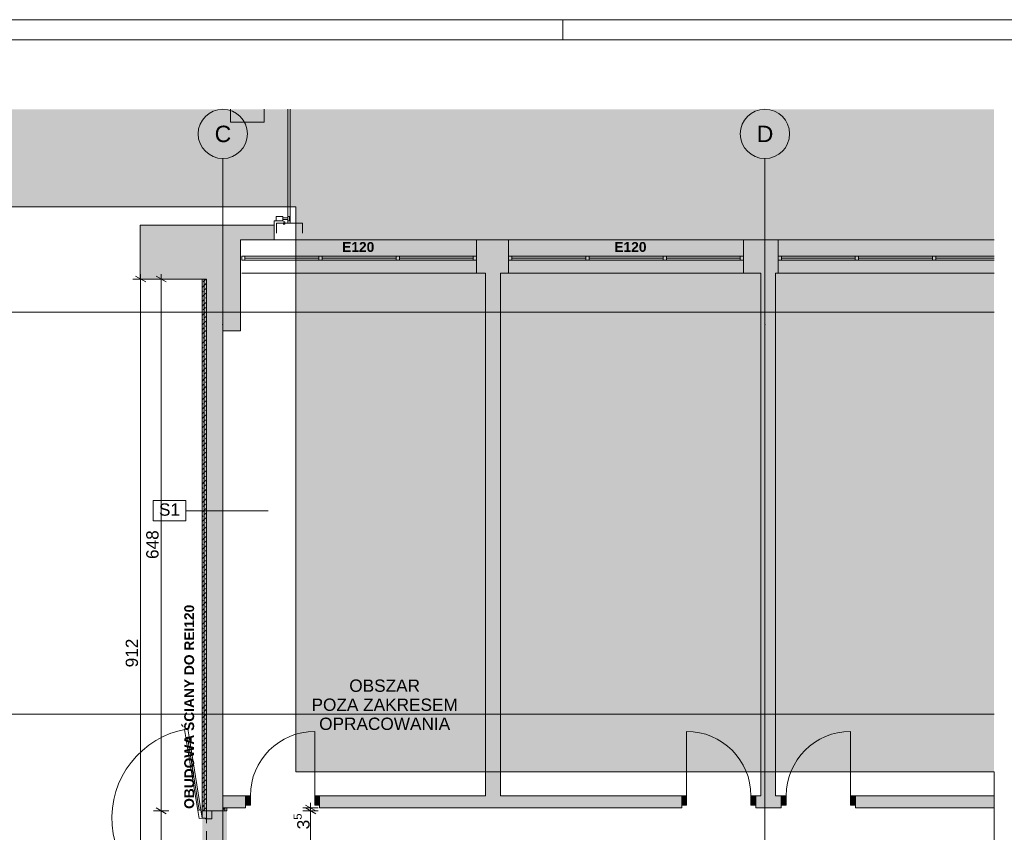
# Paper-space layout 'A-39 RZUT - PIĘTRO 9' of a CAD drawing. Header units: millimetres. Extents: x 0 to 1767, y 0 to 586.
# Tile 14 of 20: x 308 to 547, y 302 to 500. Entities that reach past the tile are written whole.
import ezdxf
from ezdxf.xclip import XClip

# ---------------------------------------------------------------- set-up
doc = ezdxf.new("R2010")
doc.units = ezdxf.units.MM
doc.header["$MEASUREMENT"] = 0
doc.header["$XCLIPFRAME"] = 0
for name, pattern in [('DASHDOTX2', [1000, 500, -250, 0, -250]), ('Przer. długie kreski', [2.5, 1.5, -1]), ('PRZERYWANA_DU_A', [550, 350.0000000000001, -199.9999999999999])]:
    doc.linetypes.add(name, pattern=pattern)
for name, color, linetype, lineweight in [('0_Nr_pióra__2', 8, 'Continuous', 13), ('A_Arkusz_Nr_pióra__1', 7, 'Continuous', 20), ('A_podkład_Nr_pióra__2', 8, 'Continuous', 13), ('A_wymiary_Nr_pióra__1', 7, 'Continuous', 20), ('A_wymiary_Nr_pióra__2', 8, 'Continuous', 13), ('A_ściany proj_Nr_pióra__1', 7, 'Continuous', 20), ('A_ściany proj_Nr_pióra__2', 8, 'Continuous', 13), ('A_ściany_Nr_pióra__1', 7, 'Continuous', 20), ('Drzwi Archicad_Nr_pióra__1', 7, 'Continuous', 20), ('Drzwi Archicad_Nr_pióra__3', 252, 'Continuous', 13)]:
    doc.layers.add(name, color=color, linetype=linetype, lineweight=lineweight)
for name, color, linetype, lineweight, true_color in [('A_Arkusz_Nr_pióra__237', 7, 'Continuous', 5, 0x343434), ('A_linie_Nr_pióra__7', 7, 'Continuous', 18, 0x171717), ('A_opis ścian_Nr_pióra__19', 7, 'Continuous', 5, 0x191919), ('A_opis_Nr_pióra__7', 7, 'Continuous', 18, 0x171717), ('A_osie_Nr_pióra__16', 7, 'Continuous', 5, 0x0f0f0f), ('A_osie_Nr_pióra__76', 7, 'Continuous', 5, 0x2d2d2d), ('A_ppoż proj_Nr_pióra__8', 7, 'Continuous', 13, 0x4c4c4c), ('A_ściany proj_Nr_pióra__10', 7, 'Continuous', 13, 0x4b4b4b), ('A_ściany_Nr_pióra__19', 7, 'Continuous', 5, 0x191919), ('Okna Archicada_Nr_pióra__19', 7, 'Continuous', 5, 0x191919)]:
    doc.layers.add(name, color=color, linetype=linetype, lineweight=lineweight, true_color=true_color)
for name, color, linetype in [('A_podrys', 7, 'Continuous'), ('A_ppoż', 7, 'Continuous'), ('A_ppoż proj', 7, 'Continuous'), ('A_ściany', 7, 'Continuous'), ('A_ściany proj', 7, 'Continuous'), ('Drzwi Archicad', 7, 'Continuous')]:
    doc.layers.add(name, color=color, linetype=linetype)
doc.styles.add('STYL_AUTOMATYCZNY_1', font='arial.ttf')
doc.styles.add('STYL_AUTOMATYCZNY_3', font='arial.ttf')
doc.styles.add('STYL_AUTOMATYCZNY_5', font='arial.ttf')
pattern_1 = [(45, (-3193.413088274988, -631.400949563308), (-1.140492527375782, 1.140492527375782), []), (45, (-3192.272588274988, -631.400949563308), (-1.140492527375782, 1.140492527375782), [0.8064600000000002, -0.40322])]

# ---------------------------------------------------------------- blocks, each defined once
blk = doc.blocks.new('Rysunek_1_1', base_point=(-3193.413088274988, -631.400949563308))
at = {"linetype": 'Continuous', "lineweight": 0, "true_color": 0x484848}
blk.add_hatch(color=251, dxfattribs=at).paths.add_polyline_path([(44.06963316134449, 126.7487166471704), (60.8391606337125, 126.7487166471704), (60.8391606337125, 454.3687170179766), (374.9695875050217, 454.3687170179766), (374.9695875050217, 316.7487261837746), (544.9695813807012, 316.7487261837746), (544.9695813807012, 478.166824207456), (44.06963316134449, 478.166824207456)])
at = {"layer": 'A_ppoż', "linetype": 'Continuous', "lineweight": 0, "true_color": 0x121212}
blk.add_hatch(color=250, dxfattribs=at).paths.add_polyline_path([(353.1811296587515, 307.2487186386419), (353.1811296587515, 269.3037135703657), (357.1711296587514, 269.3037135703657), (357.1711296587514, 307.2487186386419)])
at = {"layer": 'A_ppoż proj', "linetype": 'Continuous', "lineweight": 0, "true_color": 0x121212}
for points in [[(352.1811296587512, 254.4487186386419), (362.7811283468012, 254.4487186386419), (362.7811283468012, 264.2487189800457), (376.6311296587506, 264.2487189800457), (376.6311296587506, 265.2487186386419), (362.3811283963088, 265.2487186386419), (362.3811283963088, 254.8487173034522), (353.1811295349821, 254.8487173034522), (353.1811295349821, 436.8087186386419), (352.1811296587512, 436.8087186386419)], [(438.789579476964, 259.8487176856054), (438.789579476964, 258.3487241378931), (439.789579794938, 258.3487241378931), (439.789579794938, 259.4487186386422), (444.9495795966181, 259.4487186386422), (444.9495795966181, 267.5287186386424), (438.5495795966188, 267.5287186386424), (438.5495795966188, 269.2487186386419), (358.1711296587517, 269.2487186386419), (358.1711296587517, 307.928718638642), (357.1711296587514, 307.928718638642), (357.1711296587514, 268.2487186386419), (437.5495795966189, 268.2487186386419), (437.5495795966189, 267.1287186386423), (444.5495795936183, 267.1287186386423), (444.5495795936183, 259.8487176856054)]]:
    blk.add_hatch(color=250, dxfattribs=at).paths.add_polyline_path(points)
at = {"layer": 'A_ściany', "linetype": 'Continuous', "lineweight": 0, "true_color": 0x000000}
for points in [[(359.0811301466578, 475.0487168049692), (367.2611269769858, 475.0487168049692), (367.2611269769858, 478.1668317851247), (359.0811301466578, 478.1668317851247)], [(337.10112965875, 436.8087186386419), (361.4711296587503, 436.8087186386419), (361.4711296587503, 446.3687186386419), (369.6611296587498, 446.3687186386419), (369.6611296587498, 449.9687186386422), (337.10112965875, 449.9687186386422)], [(426.7811296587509, 438.2687186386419), (426.7811296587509, 446.3687186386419), (418.9811296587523, 446.3687186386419), (418.9811296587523, 438.2687186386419)], [(492.3811296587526, 438.2687186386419), (492.3811296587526, 446.3687186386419), (483.9811296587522, 446.3687186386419), (483.9811296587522, 438.2687186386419)], [(361.4711296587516, 424.1887218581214), (361.4711296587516, 436.8087186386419), (353.1811296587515, 436.8087186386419), (353.1811296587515, 424.1887218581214)], [(424.7811296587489, 307.928718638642), (424.7811296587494, 438.2687186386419), (421.1811296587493, 438.2687186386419), (421.1811296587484, 307.928718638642)], [(491.7811296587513, 307.928718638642), (491.7811296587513, 438.2687186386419), (488.1811296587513, 438.2687186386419), (488.1811296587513, 307.928718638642)], [(357.1711288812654, 424.1887218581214), (353.1811296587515, 424.1887218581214), (353.1811296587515, 307.2487190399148), (357.1711288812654, 307.2487190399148)], [(357.1711296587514, 310.9287190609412), (357.1711296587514, 307.928718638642), (362.7109579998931, 307.928718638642), (362.7109579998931, 310.9287190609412)], [(380.7640379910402, 310.9287190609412), (380.7640379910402, 307.928718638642), (421.1811296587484, 307.928718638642), (421.1811296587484, 310.9287190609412)], [(424.7811296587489, 310.9287183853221), (424.7811296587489, 307.928718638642), (468.9191387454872, 307.928718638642), (468.9191387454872, 310.9287183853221)], [(488.1811296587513, 310.9287183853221), (486.9722190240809, 310.9287183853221), (486.9722190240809, 307.928718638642), (488.1811296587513, 307.928718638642)], [(491.7811296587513, 310.9287188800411), (491.7811296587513, 307.928718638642), (493.1740635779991, 307.928718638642), (493.1740635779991, 310.9287188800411)], [(511.2271440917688, 310.9287169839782), (511.2271440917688, 307.9287179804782), (544.9695785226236, 307.9287179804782), (544.9695785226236, 310.9287169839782)]]:
    blk.add_hatch(color=18, dxfattribs=at).paths.add_polyline_path(points)
at = {"layer": 'A_ściany proj', "linetype": 'Continuous', "lineweight": 0, "true_color": 0x4b4b4b}
h = blk.add_hatch(dxfattribs=at)
h.set_pattern_fill('FP_65_0001', color=251, style=0, pattern_type=2)
h.set_pattern_definition(pattern_1)
h.paths.add_polyline_path([(352.1811296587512, 436.8087186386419), (352.1811296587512, 307.2487186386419), (352.6811296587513, 307.2487186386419), (352.6811296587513, 436.8087186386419)])
h = blk.add_hatch(dxfattribs=at)
h.set_pattern_fill('FP_65_0001', color=251, style=0, pattern_type=2)
h.set_pattern_definition(pattern_1)
h.paths.add_polyline_path([(353.1811296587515, 307.2487186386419), (353.1811296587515, 436.8087186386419), (352.6811296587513, 436.8087186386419), (352.6811296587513, 307.2487186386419)])
h = blk.add_hatch(dxfattribs=at)
h.set_pattern_fill('FP_65_0001', color=251, style=0, pattern_type=2)
h.set_pattern_definition(pattern_1)
h.paths.add_polyline_path([(357.1711296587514, 307.928718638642), (357.1711296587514, 307.2487186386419), (357.6711296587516, 307.2487186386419), (357.6711296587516, 307.928718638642)])
h = blk.add_hatch(dxfattribs=at)
h.set_pattern_fill('FP_65_0001', color=251, style=0, pattern_type=2)
h.set_pattern_definition(pattern_1)
h.paths.add_polyline_path([(358.1711296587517, 307.2487186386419), (358.1711296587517, 307.928718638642), (357.6711296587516, 307.928718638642), (357.6711296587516, 307.2487186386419)])
at = {"layer": 'Drzwi Archicad', "linetype": 'Continuous', "lineweight": 0, "true_color": 0xfdfdfd}
for points in [[(362.7109582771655, 308.6287186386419), (363.9109582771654, 308.6287186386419), (363.9109582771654, 310.928718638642), (362.7109582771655, 310.928718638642)], [(380.7640381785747, 310.928718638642), (379.5640381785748, 310.928718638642), (379.5640381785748, 308.6287186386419), (380.7640381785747, 308.6287186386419)], [(468.9191390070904, 310.928718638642), (468.9191390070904, 308.6287186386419), (470.1191390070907, 308.6287186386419), (470.1191390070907, 310.928718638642)], [(486.9722189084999, 308.6287186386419), (486.9722189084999, 310.928718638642), (485.7722189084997, 310.928718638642), (485.7722189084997, 308.6287186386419)], [(493.1740631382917, 308.6287186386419), (494.374063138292, 308.6287186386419), (494.374063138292, 310.928718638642), (493.1740631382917, 310.928718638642)], [(511.2271430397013, 310.928718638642), (510.027143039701, 310.928718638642), (510.027143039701, 308.6287186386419), (511.2271430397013, 308.6287186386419)]]:
    blk.add_hatch(color=7, dxfattribs=at).paths.add_polyline_path(points)
at = {"layer": '0_Nr_pióra__2', "color": 8, "linetype": 'PRZERYWANA_DU_A', "lineweight": 13, "ltscale": 2, "flags": 128}
for points in [[(544.9695795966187, 316.7487186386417), (374.9695795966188, 316.7487186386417), (374.9695795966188, 454.3687186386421), (60.83915919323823, 454.3687186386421), (60.83915919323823, 126.7487186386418)], [(544.9695795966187, 126.7487186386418), (544.9695795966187, 316.7487186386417)]]:
    blk.add_lwpolyline(points, dxfattribs=at)
at = {"layer": 'A_linie_Nr_pióra__7', "color": 250, "linetype": 'Continuous', "lineweight": 18, "ltscale": 2, "true_color": 0x171717}
for p, q in [((369.661130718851, 449.9687209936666), (369.661130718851, 450.9687175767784)), ((369.661130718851, 450.9687175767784), (371.6611313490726, 450.9687175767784)), ((372.2611322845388, 450.7687197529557), (371.8611291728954, 450.7687197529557)), ((372.2611322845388, 450.1687188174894), (372.2611322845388, 450.7687197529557)), ((372.2611322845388, 450.1687188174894), (371.8611291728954, 450.1687188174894))]:
    blk.add_line(p, q, dxfattribs=at)
at = {"layer": 'A_opis ścian_Nr_pióra__19', "color": 250, "linetype": 'Continuous', "lineweight": 5, "ltscale": 2, "true_color": 0x191919}
for p, q in [((348.2083094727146, 382.8286267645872), (340.208314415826, 382.8286267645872)), ((340.208314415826, 382.8286267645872), (340.208314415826, 377.8786153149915)), ((348.2083094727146, 377.8786153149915), (348.2083094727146, 382.8286267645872)), ((348.2083094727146, 380.3535202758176), (368.2083083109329, 380.3535202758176)), ((340.208314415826, 377.8786153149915), (348.2083094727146, 377.8786153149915))]:
    blk.add_line(p, q, dxfattribs=at)
at = {"layer": 'A_osie_Nr_pióra__16', "color": 250, "linetype": 'DASHDOTX2', "lineweight": 5, "ltscale": 2, "true_color": 0x0f0f0f}
for p, q in [((357.1811296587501, 425.6646714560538), (357.1811321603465, 466.1668354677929)), ((489.1811296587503, 425.6646714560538), (489.1811289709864, 466.1668354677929)), ((544.9695777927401, 428.7487214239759), (96.57179472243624, 428.7487214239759)), ((357.1811321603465, 425.6646741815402), (357.1811321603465, 126.7487178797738)), ((489.1811289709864, 425.6646741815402), (489.1811289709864, 126.7487178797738)), ((544.9695738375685, 330.7487251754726), (96.57179203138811, 330.7487251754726))]:
    blk.add_line(p, q, dxfattribs=at)
for p in [(357.1811296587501, 425.6646714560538), (357.1811296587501, 425.6646714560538), (489.1811296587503, 425.6646714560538), (489.1811296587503, 425.6646714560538)]:
    blk.add_point(p, dxfattribs=at)
at = {"layer": 'A_osie_Nr_pióra__76', "color": 250, "linetype": 'Continuous', "lineweight": 5, "ltscale": 2, "true_color": 0x2d2d2d}
for centre in [(357.1811296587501, 472.1668323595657), (489.1811296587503, 472.1668323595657)]:
    blk.add_circle(centre, 6.000000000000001, dxfattribs=at)
at = {"layer": 'A_podkład_Nr_pióra__2', "color": 8, "linetype": 'Continuous', "lineweight": 13, "ltscale": 2}
for p, q in [((373.0510546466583, 478.1668317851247), (373.0510546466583, 450.405603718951)), ((373.5601366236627, 450.405603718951), (373.5601366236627, 478.1668317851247)), ((370.1722951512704, 451.022480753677), (370.1722951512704, 452.0506091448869)), ((370.1722951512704, 452.0506091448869), (371.8173005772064, 452.0506091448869)), ((371.8173005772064, 451.022480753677), (370.1722951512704, 451.022480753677)), ((371.8173005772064, 452.0506091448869), (371.8173005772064, 451.022480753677)), ((371.8173005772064, 451.742166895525), (373.0510546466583, 451.742166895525)), ((373.0510546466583, 451.330915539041), (371.8173005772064, 451.330915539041)), ((373.4623060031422, 452.0506091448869), (373.0510546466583, 452.0506091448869)), ((373.0510546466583, 451.022480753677), (373.4623060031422, 451.022480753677)), ((373.4623060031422, 451.022480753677), (373.4623060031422, 452.0506091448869)), ((370.2601314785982, 448.0055999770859), (370.2601314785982, 450.405603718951)), ((376.5601338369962, 450.405603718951), (370.2601314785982, 450.405603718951)), ((376.5601338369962, 450.405603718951), (376.5601338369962, 448.0055999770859))]:
    blk.add_line(p, q, dxfattribs=at)
at = {"layer": 'A_wymiary_Nr_pióra__1', "color": 7, "linetype": 'Continuous', "lineweight": 20, "ltscale": 2}
for p, q in [((338.431129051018, 436.0870284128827), (335.9311301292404, 437.5304088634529)), ((343.4311268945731, 436.0870284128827), (340.9311279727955, 437.5304088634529)), ((340.9311279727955, 307.9704078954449), (343.4311268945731, 306.5270274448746)), ((377.3041003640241, 308.6504079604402), (379.8040992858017, 307.20702750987)), ((379.8040992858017, 306.5270274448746), (377.3041003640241, 307.9704078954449))]:
    blk.add_line(p, q, dxfattribs=at)
at = {"layer": 'A_wymiary_Nr_pióra__2', "color": 8, "linetype": 'Continuous', "lineweight": 13, "ltscale": 2}
for p, q in [((339.0561269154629, 436.8087223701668), (335.3061322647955, 436.8087223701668)), ((337.1811333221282, 436.8087223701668), (337.1811333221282, 438.0312207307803)), ((337.1811333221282, 254.4487211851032), (337.1811333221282, 436.8087223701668)), ((344.0561322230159, 436.8087223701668), (340.3061301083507, 436.8087223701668)), ((342.1811311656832, 436.8087223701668), (342.1811311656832, 438.0312207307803)), ((342.1811311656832, 307.2487214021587), (342.1811311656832, 436.8087223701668)), ((344.0561322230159, 307.2487214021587), (340.3061301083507, 307.2487214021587)), ((342.1811311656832, 269.2487168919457), (342.1811311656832, 307.2487214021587)), ((380.4290971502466, 307.928721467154), (376.6791024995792, 307.928721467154)), ((380.4290971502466, 307.2487214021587), (376.6791024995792, 307.2487214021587)), ((378.5540960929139, 307.928721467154), (378.5540960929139, 309.1512198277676)), ((378.5540960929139, 307.2487214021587), (378.5540960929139, 307.928721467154)), ((378.5540960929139, 269.2487168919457), (378.5540960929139, 307.2487214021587))]:
    blk.add_line(p, q, dxfattribs=at)
at = {"layer": 'A_ściany proj_Nr_pióra__1', "color": 7, "linetype": 'Continuous', "lineweight": 20, "ltscale": 2, "flags": 128}
for points in [[(352.1811296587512, 436.8087186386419), (352.1811296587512, 307.2487186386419)], [(353.1811296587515, 307.2487186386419), (353.1811296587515, 436.8087186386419)], [(357.1711296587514, 307.928718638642), (357.1711296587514, 307.2487186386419)], [(358.1711296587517, 307.2487186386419), (358.1711296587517, 307.928718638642)]]:
    blk.add_lwpolyline(points, dxfattribs=at)
at = {"layer": 'A_ściany proj_Nr_pióra__10', "color": 251, "linetype": 'Continuous', "lineweight": 13, "ltscale": 2, "true_color": 0x4b4b4b}
for p, q in [((352.6811326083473, 307.2487214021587), (352.6811326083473, 436.8087223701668)), ((352.6811326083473, 436.8087223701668), (352.6811326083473, 307.2487214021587)), ((357.6711286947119, 307.928721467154), (357.6711286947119, 307.2487214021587)), ((357.6711286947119, 307.2487214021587), (357.6711286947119, 307.928721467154))]:
    blk.add_line(p, q, dxfattribs=at)
at = {"layer": 'A_ściany proj_Nr_pióra__2', "color": 8, "linetype": 'Continuous', "lineweight": 13, "ltscale": 2, "flags": 128}
for points in [[(352.6811296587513, 436.8087186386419), (352.1811296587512, 436.8087186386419)], [(353.1811296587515, 436.8087186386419), (352.6811296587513, 436.8087186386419)], [(352.6811296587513, 307.2487186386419), (352.1811296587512, 307.2487186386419)], [(353.1811296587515, 307.2487186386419), (352.6811296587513, 307.2487186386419)], [(357.1711296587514, 307.928718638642), (357.6711296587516, 307.928718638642)], [(357.1711296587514, 307.2487186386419), (357.6711296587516, 307.2487186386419)], [(357.6711296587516, 307.928718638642), (358.1711296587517, 307.928718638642)], [(357.6711296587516, 307.2487186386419), (358.1711296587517, 307.2487186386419)]]:
    blk.add_lwpolyline(points, dxfattribs=at)
at = {"layer": 'A_ściany_Nr_pióra__1', "color": 7, "linetype": 'Continuous', "lineweight": 20, "ltscale": 2}
for p, q in [((418.9811314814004, 446.3687153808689), (418.9811314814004, 438.26871768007)), ((426.7811287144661, 446.3687153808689), (426.7811287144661, 438.26871768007)), ((483.9811333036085, 446.3687153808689), (483.9811333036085, 438.26871768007)), ((492.3811314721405, 446.3687153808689), (492.3811314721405, 438.26871768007)), ((362.7109618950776, 310.9287186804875), (361.7709609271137, 310.9287186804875)), ((362.7109618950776, 310.9287186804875), (362.7109618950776, 308.6287175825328)), ((380.7640365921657, 310.9287186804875), (381.7040375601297, 310.9287186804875)), ((380.7640365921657, 310.9287186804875), (380.7640365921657, 308.6287175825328)), ((468.9191363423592, 310.9287186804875), (467.9791353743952, 310.9287186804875)), ((468.9191363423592, 310.9287186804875), (468.9191363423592, 308.6287175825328)), ((486.9722185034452, 310.9287186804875), (487.9122194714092, 310.9287186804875)), ((486.9722185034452, 310.9287186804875), (486.9722185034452, 308.6287175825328)), ((493.1740618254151, 310.9287186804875), (492.2340608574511, 310.9287186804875)), ((493.1740618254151, 310.9287186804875), (493.1740618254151, 308.6287175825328)), ((511.2271439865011, 310.9287186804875), (512.1671449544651, 310.9287186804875)), ((511.2271439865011, 310.9287186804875), (511.2271439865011, 308.6287175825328)), ((353.1811296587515, 307.2487186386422), (354.4811279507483, 307.2487214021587)), ((354.4811279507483, 307.2487214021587), (357.1711304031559, 307.2487214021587)), ((362.7109618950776, 307.928721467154), (361.9709587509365, 307.928721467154)), ((362.7109618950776, 308.6287175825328), (362.7109618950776, 307.928721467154)), ((380.7640365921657, 308.6287175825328), (380.7640365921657, 307.928721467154)), ((380.7640365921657, 307.928721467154), (381.5040397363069, 307.928721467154)), ((468.9191363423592, 307.928721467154), (468.179140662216, 307.928721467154)), ((468.9191363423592, 308.6287175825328), (468.9191363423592, 307.928721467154)), ((486.9722185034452, 308.6287175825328), (486.9722185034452, 307.928721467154)), ((486.9722185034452, 307.928721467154), (487.7122216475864, 307.928721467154)), ((493.1740618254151, 307.928721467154), (492.4340661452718, 307.928721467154)), ((493.1740618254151, 308.6287175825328), (493.1740618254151, 307.928721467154)), ((511.2271439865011, 308.6287175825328), (511.2271439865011, 307.928721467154)), ((511.2271439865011, 307.928721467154), (511.9671396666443, 307.928721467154))]:
    blk.add_line(p, q, dxfattribs=at)
at = {"layer": 'A_ściany_Nr_pióra__1', "color": 7, "linetype": 'Continuous', "lineweight": 20, "ltscale": 2, "flags": 128}
for points in [[(359.0811296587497, 478.1668323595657), (359.0811296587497, 475.048718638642)], [(367.2611296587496, 475.048718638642), (367.2611296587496, 478.1668323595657)], [(359.0811296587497, 475.048718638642), (367.2611296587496, 475.048718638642)], [(369.6611296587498, 449.9687186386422), (337.10112965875, 449.9687186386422)], [(337.10112965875, 449.9687186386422), (337.10112965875, 436.8087186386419)], [(369.6611296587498, 446.3687186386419), (369.6611296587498, 449.9687186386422)], [(361.4711296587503, 436.8087186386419), (361.4711296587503, 446.3687186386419)], [(361.4711296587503, 446.3687186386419), (369.6611296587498, 446.3687186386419)], [(426.7811296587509, 446.3687186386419), (418.9811296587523, 446.3687186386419)], [(492.3811296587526, 446.3687186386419), (483.9811296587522, 446.3687186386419)], [(337.10112965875, 436.8087186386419), (353.1811296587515, 436.8087186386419)], [(353.1811296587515, 436.8087186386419), (353.1811296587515, 424.1887218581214)], [(361.4711296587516, 424.1887218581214), (361.4711296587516, 436.8087186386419)], [(418.9811296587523, 438.2687186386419), (421.1811296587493, 438.2687186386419)], [(421.1811296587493, 438.2687186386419), (421.1811296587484, 310.928718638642)], [(424.7811296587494, 438.2687186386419), (426.7811296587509, 438.2687186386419)], [(424.7811296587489, 310.928718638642), (424.7811296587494, 438.2687186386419)], [(483.9811296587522, 438.2687186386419), (488.1811296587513, 438.2687186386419)], [(488.1811296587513, 438.2687186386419), (488.1811296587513, 310.928718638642)], [(491.7811296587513, 438.2687186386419), (492.3811296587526, 438.2687186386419)], [(491.7811296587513, 310.928718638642), (491.7811296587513, 438.2687186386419)], [(353.1811296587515, 424.1887218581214), (353.1811296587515, 307.2487190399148)], [(357.1711296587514, 310.928718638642), (357.1711296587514, 424.1887218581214)], [(357.1711296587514, 424.1887218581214), (361.4711296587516, 424.1887218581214)], [(362.7109568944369, 310.928718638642), (357.1711296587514, 310.928718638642)], [(421.1811296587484, 310.928718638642), (380.7640367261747, 310.928718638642)], [(468.9191401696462, 310.928718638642), (424.7811296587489, 310.928718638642)], [(488.1811296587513, 310.928718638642), (486.9722200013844, 310.928718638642)], [(493.1740616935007, 310.928718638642), (491.7811296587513, 310.928718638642)], [(544.9695795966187, 310.928718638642), (511.2271415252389, 310.928718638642)], [(357.1711296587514, 307.2487190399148), (357.1711296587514, 307.928718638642)], [(357.1711296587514, 307.928718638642), (362.7109568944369, 307.928718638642)], [(380.7640367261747, 307.928718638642), (421.1811296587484, 307.928718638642)], [(421.1811296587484, 307.928718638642), (424.7811296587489, 307.928718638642)], [(424.7811296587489, 307.928718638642), (468.9191401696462, 307.928718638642)], [(486.9722200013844, 307.928718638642), (488.1811296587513, 307.928718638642)], [(488.1811296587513, 307.928718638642), (491.7811296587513, 307.928718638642)], [(491.7811296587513, 307.928718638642), (493.1740616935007, 307.928718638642)], [(511.2271415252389, 307.928718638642), (544.9695795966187, 307.928718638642)]]:
    blk.add_lwpolyline(points, dxfattribs=at)
at = {"layer": 'A_ściany_Nr_pióra__1', "color": 7, "linetype": 'Continuous', "lineweight": 20, "ltscale": 2}
blk.add_point((353.1811296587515, 307.2487186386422), dxfattribs=at)
at = {"layer": 'A_ściany_Nr_pióra__19', "color": 250, "linetype": 'Continuous', "lineweight": 5, "ltscale": 2, "true_color": 0x191919}
for p, q in [((418.9811314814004, 446.3687153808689), (361.7811268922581, 446.3687153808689)), ((483.9811333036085, 446.3687153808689), (426.7811287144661, 446.3687153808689)), ((544.9695786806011, 446.368718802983), (492.3811312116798, 446.368718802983)), ((361.7811268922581, 438.26871768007), (418.9811314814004, 438.26871768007)), ((426.7811287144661, 438.26871768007), (483.9811333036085, 438.26871768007)), ((492.3811312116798, 438.2687221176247), (544.9695786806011, 438.2687221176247))]:
    blk.add_line(p, q, dxfattribs=at)
at = {"layer": 'Drzwi Archicad_Nr_pióra__1', "color": 7, "linetype": 'Continuous', "lineweight": 20, "ltscale": 2}
for p, q in [((379.5640347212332, 310.9287186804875), (379.5640347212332, 326.5817970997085)), ((470.1191382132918, 310.9287186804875), (470.1191382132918, 326.5817970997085)), ((510.0271421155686, 310.9287186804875), (510.0271421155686, 326.5817970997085)), ((362.7109618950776, 310.9287186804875), (361.7709609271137, 310.9287186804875)), ((362.7109618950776, 310.9287186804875), (361.7709609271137, 310.9287186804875)), ((363.9109563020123, 310.9287186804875), (362.7109618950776, 310.9287186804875)), ((362.7109618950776, 310.9287186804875), (362.7109618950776, 308.6287175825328)), ((362.7109618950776, 310.9287186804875), (362.7109618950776, 308.6287175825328)), ((362.7109618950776, 310.9287186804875), (362.7109618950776, 308.6287175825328)), ((363.9109563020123, 308.6287175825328), (363.9109563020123, 310.9287186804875)), ((380.7640365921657, 310.9287186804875), (379.5640347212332, 310.9287186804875)), ((379.5640347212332, 310.9287186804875), (379.5640347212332, 308.6287175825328)), ((380.7640365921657, 308.6287175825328), (380.7640365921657, 310.9287186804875)), ((380.7640365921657, 310.9287186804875), (380.7640365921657, 308.6287175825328)), ((380.7640365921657, 310.9287186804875), (380.7640365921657, 308.6287175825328)), ((380.7640365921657, 310.9287186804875), (381.7040375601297, 310.9287186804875)), ((380.7640365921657, 310.9287186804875), (381.7040375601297, 310.9287186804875)), ((468.9191363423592, 310.9287186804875), (467.9791353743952, 310.9287186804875)), ((468.9191363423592, 310.9287186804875), (467.9791353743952, 310.9287186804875)), ((468.9191363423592, 310.9287186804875), (470.1191382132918, 310.9287186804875)), ((468.9191363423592, 308.6287175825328), (468.9191363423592, 310.9287186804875)), ((468.9191363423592, 310.9287186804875), (468.9191363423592, 308.6287175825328)), ((468.9191363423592, 310.9287186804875), (468.9191363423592, 308.6287175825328)), ((470.1191382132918, 310.9287186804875), (470.1191382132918, 308.6287175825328)), ((485.7722166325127, 308.6287175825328), (485.7722166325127, 310.9287186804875)), ((485.7722166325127, 310.9287186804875), (486.9722185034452, 310.9287186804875)), ((486.9722185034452, 310.9287186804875), (486.9722185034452, 308.6287175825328)), ((486.9722185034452, 310.9287186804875), (486.9722185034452, 308.6287175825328)), ((486.9722185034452, 310.9287186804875), (486.9722185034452, 308.6287175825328)), ((486.9722185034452, 310.9287186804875), (487.9122194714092, 310.9287186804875)), ((486.9722185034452, 310.9287186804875), (487.9122194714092, 310.9287186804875)), ((493.1740618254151, 310.9287186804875), (492.2340608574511, 310.9287186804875)), ((493.1740618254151, 310.9287186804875), (492.2340608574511, 310.9287186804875)), ((494.3740636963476, 310.9287186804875), (493.1740618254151, 310.9287186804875)), ((493.1740618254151, 310.9287186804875), (493.1740618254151, 308.6287175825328)), ((493.1740618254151, 310.9287186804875), (493.1740618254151, 308.6287175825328)), ((493.1740618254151, 310.9287186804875), (493.1740618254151, 308.6287175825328)), ((494.3740636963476, 308.6287175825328), (494.3740636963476, 310.9287186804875)), ((511.2271439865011, 310.9287186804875), (510.0271421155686, 310.9287186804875)), ((510.0271421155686, 310.9287186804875), (510.0271421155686, 308.6287175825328)), ((511.2271439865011, 308.6287175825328), (511.2271439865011, 310.9287186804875)), ((511.2271439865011, 310.9287186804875), (511.2271439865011, 308.6287175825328)), ((511.2271439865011, 310.9287186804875), (511.2271439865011, 308.6287175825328)), ((511.2271439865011, 310.9287186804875), (512.1671449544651, 310.9287186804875)), ((511.2271439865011, 310.9287186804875), (512.1671449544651, 310.9287186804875)), ((362.7109618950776, 307.928721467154), (361.9709587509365, 307.928721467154)), ((362.7109618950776, 307.928721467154), (361.9709587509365, 307.928721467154)), ((362.7109618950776, 308.6287175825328), (363.9109563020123, 308.6287175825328)), ((362.7109618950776, 308.6287175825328), (362.7109618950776, 307.928721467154)), ((362.7109618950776, 308.6287175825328), (362.7109618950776, 307.928721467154)), ((379.5640347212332, 308.6287175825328), (380.7640365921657, 308.6287175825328)), ((380.7640365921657, 308.6287175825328), (380.7640365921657, 307.928721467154)), ((380.7640365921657, 308.6287175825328), (380.7640365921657, 307.928721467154)), ((380.7640365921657, 307.928721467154), (381.5040397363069, 307.928721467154)), ((380.7640365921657, 307.928721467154), (381.5040397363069, 307.928721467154)), ((468.9191363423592, 307.928721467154), (468.179140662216, 307.928721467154)), ((468.9191363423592, 307.928721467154), (468.179140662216, 307.928721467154)), ((470.1191382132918, 308.6287175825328), (468.9191363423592, 308.6287175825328)), ((468.9191363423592, 308.6287175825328), (468.9191363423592, 307.928721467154)), ((468.9191363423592, 308.6287175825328), (468.9191363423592, 307.928721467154)), ((486.9722185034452, 308.6287175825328), (485.7722166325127, 308.6287175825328)), ((486.9722185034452, 308.6287175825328), (486.9722185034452, 307.928721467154)), ((486.9722185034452, 308.6287175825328), (486.9722185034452, 307.928721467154)), ((486.9722185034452, 307.928721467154), (487.7122216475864, 307.928721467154)), ((486.9722185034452, 307.928721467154), (487.7122216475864, 307.928721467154)), ((493.1740618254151, 307.928721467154), (492.4340661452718, 307.928721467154)), ((493.1740618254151, 307.928721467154), (492.4340661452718, 307.928721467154)), ((493.1740618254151, 308.6287175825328), (494.3740636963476, 308.6287175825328)), ((493.1740618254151, 308.6287175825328), (493.1740618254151, 307.928721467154)), ((493.1740618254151, 308.6287175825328), (493.1740618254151, 307.928721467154)), ((510.0271421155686, 308.6287175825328), (511.2271439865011, 308.6287175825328)), ((511.2271439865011, 308.6287175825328), (511.2271439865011, 307.928721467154)), ((511.2271439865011, 308.6287175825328), (511.2271439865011, 307.928721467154)), ((511.2271439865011, 307.928721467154), (511.9671396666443, 307.928721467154)), ((511.2271439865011, 307.928721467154), (511.9671396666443, 307.928721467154))]:
    blk.add_line(p, q, dxfattribs=at)
for centre, radius, start, end in [((379.5640381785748, 310.928718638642), 15.65307990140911, 90, 180), ((470.1191390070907, 310.928718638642), 15.65307990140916, 0, 90), ((510.027143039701, 310.928718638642), 15.65307990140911, 90, 180)]:
    blk.add_arc(centre, radius, start, end, dxfattribs=at)
at = {"layer": 'Drzwi Archicad_Nr_pióra__3', "color": 252, "linetype": 'Continuous', "lineweight": 13, "ltscale": 2}
for p, q in [((347.8470370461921, 327.0724056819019), (348.6365787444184, 327.2013014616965)), ((348.1692652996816, 325.0985365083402), (347.8470370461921, 327.0724056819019)), ((348.6365787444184, 327.2013014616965), (348.9588144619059, 325.2274322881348)), ((348.9588144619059, 325.2274322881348), (348.1692652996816, 325.0985365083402)), ((348.5640361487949, 325.1629806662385), (351.4641202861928, 307.3981431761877)), ((351.0693494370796, 307.3336990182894), (351.8588985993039, 307.462587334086)), ((351.3915776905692, 305.3598223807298), (351.0693494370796, 307.3336990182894)), ((351.8588985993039, 307.462587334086), (352.1811268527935, 305.4887181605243)), ((354.4811279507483, 307.2487214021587), (352.1811268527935, 307.2487214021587)), ((352.1811268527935, 307.2487214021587), (352.1811268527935, 305.4887181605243)), ((353.1811308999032, 307.2487214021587), (354.4811279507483, 307.2487214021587)), ((353.1811308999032, 307.2487214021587), (354.4811279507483, 307.2487214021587)), ((354.4811279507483, 305.2487207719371), (354.4811279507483, 307.2487214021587)), ((354.4811279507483, 307.2487214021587), (357.1711304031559, 307.2487214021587)), ((352.1811268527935, 305.4887181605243), (351.3915776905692, 305.3598223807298)), ((352.1811268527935, 305.4887181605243), (352.9811330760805, 305.4887181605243)), ((352.9811330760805, 305.4887181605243), (352.9811330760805, 305.2487207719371)), ((352.9811330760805, 305.2487207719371), (354.4811279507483, 305.2487207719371))]:
    blk.add_line(p, q, dxfattribs=at)
at = {"layer": 'Drzwi Archicad_Nr_pióra__3', "color": 252, "linetype": 'Przer. długie kreski', "lineweight": 13, "ltscale": 2}
for p, q in [((353.1811308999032, 269.2487168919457), (353.1811308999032, 307.2487214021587)), ((357.1711304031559, 269.2487168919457), (357.1711304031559, 307.2487214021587))]:
    blk.add_line(p, q, dxfattribs=at)
at = {"layer": 'Drzwi Archicad_Nr_pióra__3', "color": 252, "linetype": 'Continuous', "lineweight": 13, "ltscale": 2, "flags": 128}
for points in [[(348.5640393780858, 325.1629824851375), (351.4641238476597, 307.3981433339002), (351.0693496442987, 307.3336970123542), (348.1692651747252, 325.0985361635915)], [(348.9588135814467, 325.2274288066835), (351.8588980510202, 307.4625896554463), (351.4641238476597, 307.3981433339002), (348.5640393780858, 325.1629824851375)]]:
    blk.add_lwpolyline(points, close=True, dxfattribs=at)
at = {"layer": 'Drzwi Archicad_Nr_pióra__3', "color": 252, "linetype": 'Continuous', "lineweight": 13, "ltscale": 2}
blk.add_arc((352.1811296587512, 305.4887186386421), 21.99999999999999, 99.27166739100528, 270, dxfattribs=at)
blk.add_point((353.1811296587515, 307.2487186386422), dxfattribs=at)
at = {"layer": 'Okna Archicada_Nr_pióra__19', "color": 250, "linetype": 'Continuous', "lineweight": 5, "ltscale": 2, "true_color": 0x191919}
for p, q in [((418.9811314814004, 442.3687215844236), (361.7811268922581, 442.3687215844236)), ((361.7811268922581, 442.3687215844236), (361.7811268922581, 441.3687175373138)), ((361.7811268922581, 441.3687175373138), (418.9811314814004, 441.3687175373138)), ((362.5811331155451, 442.3687215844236), (362.5811331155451, 441.3687175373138)), ((362.5811331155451, 441.8687158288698), (380.5811313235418, 441.8687158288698)), ((380.5811313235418, 442.3687215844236), (380.5811313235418, 441.3687175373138)), ((381.3811300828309, 442.3687215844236), (381.3811300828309, 441.3687175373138)), ((381.3811300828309, 441.8687158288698), (399.3811282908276, 441.8687158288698)), ((399.3811282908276, 442.3687215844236), (399.3811282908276, 441.3687175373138)), ((400.1811270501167, 442.3687215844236), (400.1811270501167, 441.3687175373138)), ((400.1811270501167, 441.8687158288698), (418.1811327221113, 441.8687158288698)), ((418.1811327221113, 442.3687215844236), (418.1811327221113, 441.3687175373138)), ((418.9811314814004, 441.3687175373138), (418.9811314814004, 442.3687215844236)), ((483.9811333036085, 442.3687215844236), (426.7811287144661, 442.3687215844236)), ((426.7811287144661, 442.3687215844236), (426.7811287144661, 441.3687175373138)), ((426.7811287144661, 441.3687175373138), (483.9811333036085, 441.3687175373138)), ((427.5811274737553, 442.3687215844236), (427.5811274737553, 441.3687175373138)), ((427.5811274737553, 441.8687158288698), (445.5811331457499, 441.8687158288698)), ((445.5811331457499, 442.3687215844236), (445.5811331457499, 441.3687175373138)), ((446.381131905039, 442.3687215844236), (446.381131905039, 441.3687175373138)), ((446.381131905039, 441.8687158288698), (464.3811301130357, 441.8687158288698)), ((464.3811301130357, 442.3687215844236), (464.3811301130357, 441.3687175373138)), ((465.1811288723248, 442.3687215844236), (465.1811288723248, 441.3687175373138)), ((465.1811288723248, 441.8687158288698), (483.1811270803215, 441.8687158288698)), ((483.1811270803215, 442.3687215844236), (483.1811270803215, 441.3687175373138)), ((483.9811333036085, 441.3687175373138), (483.9811333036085, 442.3687215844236)), ((544.9695786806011, 442.3687188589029), (492.3811312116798, 442.3687188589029)), ((492.3811312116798, 442.3687188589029), (492.3811314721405, 441.3687175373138)), ((492.3811312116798, 441.3687207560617), (544.9695786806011, 441.3687207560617)), ((493.1811302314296, 442.3687215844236), (493.1811302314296, 441.3687175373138)), ((493.1811302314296, 441.8687158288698), (511.1811284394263, 441.8687158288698)), ((511.1811284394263, 442.3687215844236), (511.1811284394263, 441.3687175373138)), ((511.9811271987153, 442.3687215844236), (511.9811271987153, 441.3687175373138)), ((511.9811271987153, 441.8687158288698), (529.98113287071, 441.8687158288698)), ((529.98113287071, 442.3687215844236), (529.98113287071, 441.3687175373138)), ((530.7811309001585, 441.8687212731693), (544.9695759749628, 441.8687212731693)), ((530.7811316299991, 442.3687215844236), (530.7811316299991, 441.3687175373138))]:
    blk.add_line(p, q, dxfattribs=at)
at = {"layer": 'A_opis ścian_Nr_pióra__19', "color": 250, "linetype": 'Continuous', "lineweight": 5, "true_color": 0x191919, "insert": (344.2083107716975, 382.1429088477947), "char_height": 3, "attachment_point": 2, "style": 'STYL_AUTOMATYCZNY_1'}
blk.add_mtext('\\A1;{\\pqc;\\fArial|b0|i0|c238|p0;\\W1.000000;S1}', dxfattribs=at)
at = {"layer": 'A_opis_Nr_pióra__7', "color": 250, "linetype": 'Continuous', "lineweight": 18, "true_color": 0x171717, "insert": (396.5981153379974, 333.0666075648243), "char_height": 3, "attachment_point": 5, "line_spacing_factor": 0.92857764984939, "style": 'STYL_AUTOMATYCZNY_1'}
blk.add_mtext('\\A1;{\\pqc;\\fArial|b0|i0|c238|p0;\\W1.000000;OBSZAR\\P\\pqc;\\fArial|b0|i0|c238|p0;\\W1.000000;POZA ZAKRESEM \\P\\pqc;\\fArial|b0|i0|c238|p0;\\W1.000000;OPRACOWANIA}', dxfattribs=at)
at = {"layer": 'A_osie_Nr_pióra__76', "color": 250, "linetype": 'Continuous', "lineweight": 5, "true_color": 0x2d2d2d, "char_height": 4, "attachment_point": 1, "style": 'STYL_AUTOMATYCZNY_1'}
for s, insert in [('\\A1;{\\pql;\\pt0;\\fArial|b0|i0|c238|p0;\\W1.000000;C}', (355.2003196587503, 474.1668322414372)), ('\\A1;{\\pql;\\pt0;\\fArial|b0|i0|c238|p0;\\W1.000000;D}', (487.2003196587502, 474.1668322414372))]:
    blk.add_mtext(s, dxfattribs=dict(at, insert=insert))
at = {"layer": 'A_ppoż proj_Nr_pióra__8', "color": 251, "linetype": 'Continuous', "lineweight": 13, "true_color": 0x4c4c4c, "char_height": 2.399999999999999, "attachment_point": 5, "style": 'STYL_AUTOMATYCZNY_3'}
for insert in [(390.1569392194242, 444.599972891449), (456.4286897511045, 444.599972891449)]:
    blk.add_mtext('\\A1;{\\pqc;\\fArial|b1|i0|c238|p0;\\W1.000000;E\\fArial|b1|i0|c238|p0;\\W1.000000;12\\fArial|b1|i0|c238|p0;\\W1.000000;0}', dxfattribs=dict(at, insert=insert))
at = {"layer": 'A_ppoż proj_Nr_pióra__8', "color": 251, "linetype": 'Continuous', "lineweight": 13, "true_color": 0x4c4c4c, "insert": (349.0163495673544, 332.5777836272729), "char_height": 2.399999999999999, "attachment_point": 5, "rotation": 90, "style": 'STYL_AUTOMATYCZNY_3'}
blk.add_mtext('\\A1;{\\pqc;\\fArial|b1|i0|c238|p0;\\W1.000000;OBUDOWA ŚCIANY DO REI120}', dxfattribs=at)
at = {"layer": 'A_wymiary_Nr_pióra__1', "color": 7, "linetype": 'Continuous', "lineweight": 20, "char_height": 3, "width": 6.86451, "attachment_point": 7, "rotation": 90, "style": 'STYL_AUTOMATYCZNY_5'}
for s, insert in [('\\A1;{\\pql;\\fArial|b0|i0|c238|p0;\\W1.000000;648}', (341.5811296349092, 368.5964635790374)), ('\\A1;{\\pql;\\fArial|b0|i0|c238|p0;\\W1.000000;912}', (336.5811296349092, 342.1964635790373))]:
    blk.add_mtext(s, dxfattribs=dict(at, insert=insert))
at = {"layer": 'A_wymiary_Nr_pióra__1', "color": 7, "linetype": 'Continuous', "lineweight": 20, "insert": (379.1714971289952, 302.7278386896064), "char_height": 3, "attachment_point": 7, "rotation": 90, "style": 'STYL_AUTOMATYCZNY_1'}
blk.add_mtext('\\A1;{\\pql;\\fArial|b0|i0|c238|p0;\\W1.000000;3\\fArial|b0|i0|c238|p0;\\W1.000000;\\A1{\\H.66x;\\S5^  ;}}', dxfattribs=at)

psp = doc.layouts.new('A-39 RZUT - PIĘTRO 9')

# ---------------------------------------------------------------- linework, layer by layer
at = {"layer": 'A_Arkusz_Nr_pióra__1', "color": 7, "linetype": 'Continuous', "lineweight": 20}
psp.add_line((795.1, 495.0999999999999), (29.90003742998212, 495.0999999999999), dxfattribs=at)
at = {"layer": 'A_Arkusz_Nr_pióra__1', "color": 7, "linetype": 'Continuous', "lineweight": 20, "flags": 128}
psp.add_lwpolyline([(-1.387778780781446e-13, 499.9999999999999), (799.9999999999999, 499.9999999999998), (800, 1.836970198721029e-14), (0, 7.388085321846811e-14)], close=True, dxfattribs=at)
at = {"layer": 'A_Arkusz_Nr_pióra__237', "color": 250, "linetype": 'Continuous', "lineweight": 5, "true_color": 0x343434}
psp.add_line((440.0000000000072, 495.100050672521), (440.0000000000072, 500.0000507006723), dxfattribs=at)

# ---------------------------------------------------------------- block references
at = {"layer": 'A_podrys', "color": 37, "linetype": 'Continuous', "lineweight": 5, "true_color": 0x656532}
ref = psp.add_blockref('Rysunek_1_1', (-3193.413088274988, -631.400949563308), dxfattribs=at)
XClip(ref).set_block_clipping_path([(44.06963709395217, 126.7487186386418), (544.9695795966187, 478.1668323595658)])

doc.saveas('drawing.dxf')
